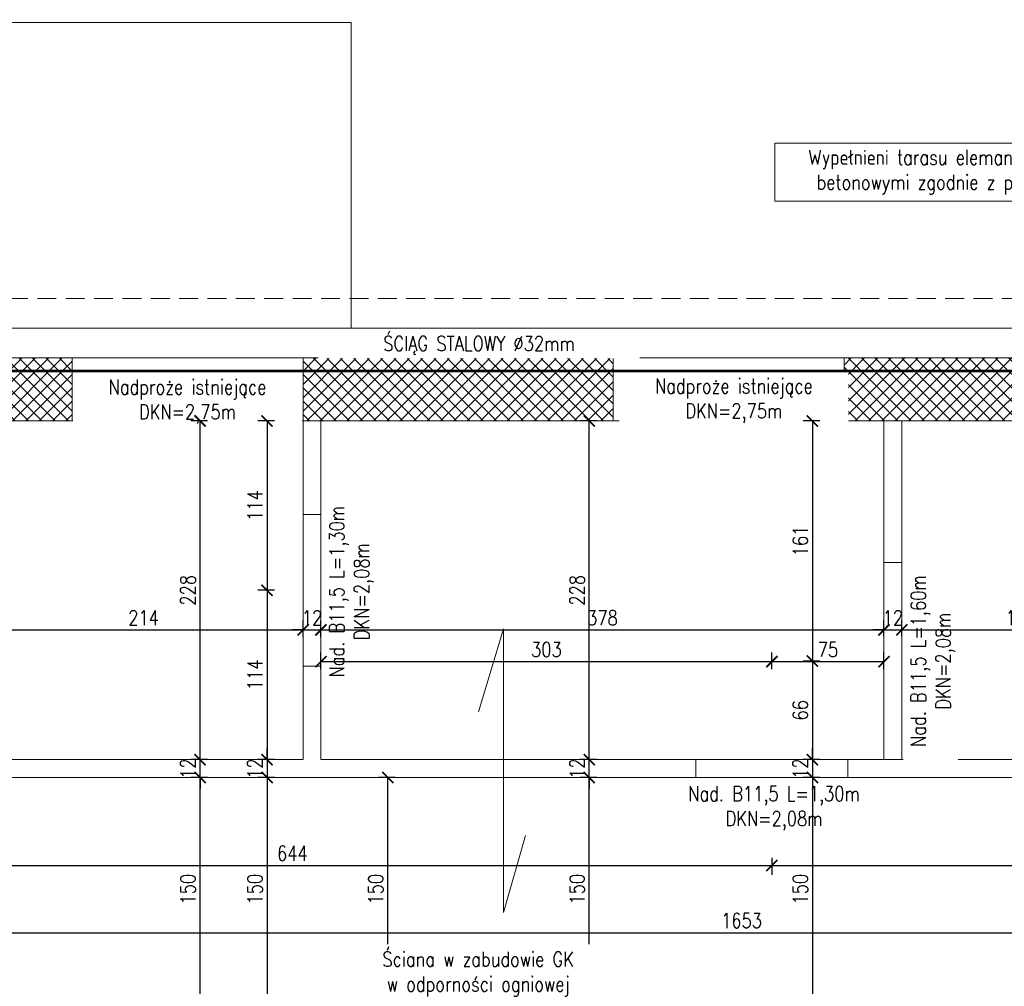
# Model space of a CAD drawing. Header units: millimetres. Extents: x 11984 to 50512, y -26688 to 13952.
# Tile 69 of 85: x 26626 to 27287, y 10412 to 11061. Entities that reach past the tile are written whole.
import ezdxf

# ---------------------------------------------------------------- set-up
doc = ezdxf.new("R2010")
doc.units = ezdxf.units.MM
doc.header["$MEASUREMENT"] = 0
doc.linetypes.add('HIDDEN', pattern=[9.525, 6.35, -3.175])
doc.layers.add('e-cad_opisy', color=7, linetype='Continuous')
for name, color, linetype, lineweight in [('e-cad_wymiary', 5, 'Continuous', 9), ('k-kreskowanie', 252, 'Continuous', 9), ('k-widok', 1, 'Continuous', 20), ('k-wyburzenia', 215, 'PNEUMATIC2', 9), ('k-ściany działowe', 2, 'Continuous', 20), ('k-ściany istniejące', 190, 'Continuous', 18)]:
    doc.layers.add(name, color=color, linetype=linetype, lineweight=lineweight)
doc.styles.add('e-cad_1', font='simplex.shx', dxfattribs={"width": 0.8})
doc.linetypes.add('PNEUMATIC2', pattern='A,0.5,-0.25,["//",Standard,S=0.2,R=0,X=-0.1,Y=-0.1],-0.25', length=1)
doc.dimstyles.new('e-cad_1_50_[cm]', dxfattribs={"dimscale": 5, "dimtxt": 2, "dimasz": 1.5, "dimexe": 1.25, "dimexo": 0.625, "dimtad": 1, "dimdec": 0, "dimrnd": 0.1, "dimdsep": 46, "dimtxsty": 'e-cad_1', "dimblk": 'ARCHTICK', "dimcen": 1.5, "dimclrd": 256, "dimclre": 256, "dimclrt": 7, "dimadec": 0, "dimazin": 0, "dimtfac": 1, "dimtdec": 0, "dimtix": 1, "dimtmove": 0, "dimatfit": 0, "dimfxl": 0, "dimarcsym": 0})

# ---------------------------------------------------------------- blocks, each defined once
blk = doc.blocks.new('_ArchTick')
at = {"color": 0, "linetype": 'ByBlock', "const_width": 0.15}
blk.add_lwpolyline([(-0.5, -0.5), (0.5, 0.5)], dxfattribs=at)
blk = doc.blocks.new('*D288')
at = {"layer": 'Defpoints', "color": 0}
for p in [(27937.53, 10448.29), (27937.53, 10445.51), (26284.34, 10430.99)]:
    blk.add_point(p, dxfattribs=at)
at = {"layer": 'e-cad_wymiary', "lineweight": -2}
for p, q in [((26284.34, 10443.29), (26284.34, 10454.54)), ((27937.53, 10448.29), (27937.53, 10454.54)), ((26284.34, 10448.29), (27937.53, 10448.29))]:
    blk.add_line(p, q, dxfattribs=at)
at = {"layer": 'e-cad_wymiary', "lineweight": -2, "xscale": 7.5, "yscale": 7.5, "zscale": 7.5, "rotation": 180}
blk.add_blockref('_ArchTick', (26284.34, 10448.29), dxfattribs=at)
at = {"layer": 'e-cad_wymiary', "lineweight": -2, "xscale": 7.5, "yscale": 7.5, "zscale": 7.5}
blk.add_blockref('_ArchTick', (27937.53, 10448.29), dxfattribs=at)
at = {"layer": 'e-cad_wymiary', "color": 7, "insert": (27110.94, 10456.42), "char_height": 10, "attachment_point": 5, "style": 'e-cad_1'}
blk.add_mtext('1653', dxfattribs=at)
blk = doc.blocks.new('*D309')
at = {"layer": 'Defpoints', "color": 0}
for p in [(26816.55, 10651.66), (26602.34, 10641.28), (26816.55, 10627.26)]:
    blk.add_point(p, dxfattribs=at)
at = {"layer": 'e-cad_wymiary', "lineweight": -2}
for p, q in [((26602.34, 10646.66), (26602.34, 10657.91)), ((26816.55, 10646.66), (26816.55, 10657.91)), ((26602.34, 10651.66), (26816.55, 10651.66))]:
    blk.add_line(p, q, dxfattribs=at)
at = {"layer": 'e-cad_wymiary', "lineweight": -2, "xscale": 7.5, "yscale": 7.5, "zscale": 7.5, "rotation": 180}
blk.add_blockref('_ArchTick', (26602.34, 10651.66), dxfattribs=at)
at = {"layer": 'e-cad_wymiary', "lineweight": -2, "xscale": 7.5, "yscale": 7.5, "zscale": 7.5}
blk.add_blockref('_ArchTick', (26816.55, 10651.66), dxfattribs=at)
at = {"layer": 'e-cad_wymiary', "color": 7, "insert": (26709.44, 10659.79), "char_height": 10, "attachment_point": 5, "style": 'e-cad_1'}
blk.add_mtext('214', dxfattribs=at)
blk = doc.blocks.new('*D310')
at = {"layer": 'Defpoints', "color": 0}
for p in [(26828.55, 10651.66), (26816.55, 10627.26), (26828.55, 10627.26)]:
    blk.add_point(p, dxfattribs=at)
at = {"layer": 'e-cad_wymiary', "lineweight": -2}
for p, q in [((26816.55, 10646.66), (26816.55, 10657.91)), ((26828.55, 10646.66), (26828.55, 10657.91)), ((26816.55, 10651.66), (26809.05, 10651.66)), ((26816.55, 10651.66), (26828.55, 10651.66)), ((26828.55, 10651.66), (26836.05, 10651.66))]:
    blk.add_line(p, q, dxfattribs=at)
at = {"layer": 'e-cad_wymiary', "lineweight": -2, "xscale": 7.5, "yscale": 7.5, "zscale": 7.5}
blk.add_blockref('_ArchTick', (26816.55, 10651.66), dxfattribs=at)
at = {"layer": 'e-cad_wymiary', "lineweight": -2, "xscale": 7.5, "yscale": 7.5, "zscale": 7.5, "rotation": 180}
blk.add_blockref('_ArchTick', (26828.55, 10651.66), dxfattribs=at)
at = {"layer": 'e-cad_wymiary', "color": 7, "insert": (26822.55, 10659.79), "char_height": 10, "attachment_point": 5, "style": 'e-cad_1'}
blk.add_mtext('12', dxfattribs=at)
blk = doc.blocks.new('*D311')
at = {"layer": 'Defpoints', "color": 0}
for p in [(27206.59, 10651.66), (27206.59, 10644.21), (26828.55, 10627.26)]:
    blk.add_point(p, dxfattribs=at)
at = {"layer": 'e-cad_wymiary', "lineweight": -2}
for p, q in [((26828.55, 10646.66), (26828.55, 10657.91)), ((27206.59, 10647.34), (27206.59, 10657.91)), ((26828.55, 10651.66), (27206.59, 10651.66))]:
    blk.add_line(p, q, dxfattribs=at)
at = {"layer": 'e-cad_wymiary', "lineweight": -2, "xscale": 7.5, "yscale": 7.5, "zscale": 7.5, "rotation": 180}
blk.add_blockref('_ArchTick', (26828.55, 10651.66), dxfattribs=at)
at = {"layer": 'e-cad_wymiary', "lineweight": -2, "xscale": 7.5, "yscale": 7.5, "zscale": 7.5}
blk.add_blockref('_ArchTick', (27206.59, 10651.66), dxfattribs=at)
at = {"layer": 'e-cad_wymiary', "color": 7, "insert": (27017.57, 10659.79), "char_height": 10, "attachment_point": 5, "style": 'e-cad_1'}
blk.add_mtext('378', dxfattribs=at)
blk = doc.blocks.new('*D312')
at = {"layer": 'Defpoints', "color": 0}
for p in [(27218.59, 10651.66), (27206.59, 10644.21), (27218.59, 10644.21)]:
    blk.add_point(p, dxfattribs=at)
at = {"layer": 'e-cad_wymiary', "lineweight": -2}
for p, q in [((27206.59, 10647.34), (27206.59, 10657.91)), ((27218.59, 10647.34), (27218.59, 10657.91)), ((27206.59, 10651.66), (27199.09, 10651.66)), ((27206.59, 10651.66), (27218.59, 10651.66)), ((27218.59, 10651.66), (27226.09, 10651.66))]:
    blk.add_line(p, q, dxfattribs=at)
at = {"layer": 'e-cad_wymiary', "lineweight": -2, "xscale": 7.5, "yscale": 7.5, "zscale": 7.5}
blk.add_blockref('_ArchTick', (27206.59, 10651.66), dxfattribs=at)
at = {"layer": 'e-cad_wymiary', "lineweight": -2, "xscale": 7.5, "yscale": 7.5, "zscale": 7.5, "rotation": 180}
blk.add_blockref('_ArchTick', (27218.59, 10651.66), dxfattribs=at)
at = {"layer": 'e-cad_wymiary', "color": 7, "insert": (27212.59, 10659.79), "char_height": 10, "attachment_point": 5, "style": 'e-cad_1'}
blk.add_mtext('12', dxfattribs=at)
blk = doc.blocks.new('*D313')
at = {"layer": 'Defpoints', "color": 0}
for p in [(27378.59, 10651.66), (27218.59, 10644.21), (27378.59, 10644.21)]:
    blk.add_point(p, dxfattribs=at)
at = {"layer": 'e-cad_wymiary', "lineweight": -2}
for p, q in [((27218.59, 10647.34), (27218.59, 10657.91)), ((27378.59, 10647.34), (27378.59, 10657.91)), ((27218.59, 10651.66), (27378.59, 10651.66))]:
    blk.add_line(p, q, dxfattribs=at)
at = {"layer": 'e-cad_wymiary', "lineweight": -2, "xscale": 7.5, "yscale": 7.5, "zscale": 7.5, "rotation": 180}
blk.add_blockref('_ArchTick', (27218.59, 10651.66), dxfattribs=at)
at = {"layer": 'e-cad_wymiary', "lineweight": -2, "xscale": 7.5, "yscale": 7.5, "zscale": 7.5}
blk.add_blockref('_ArchTick', (27378.59, 10651.66), dxfattribs=at)
at = {"layer": 'e-cad_wymiary', "color": 7, "insert": (27298.59, 10659.79), "char_height": 10, "attachment_point": 5, "style": 'e-cad_1'}
blk.add_mtext('160', dxfattribs=at)
blk = doc.blocks.new('*D325')
at = {"layer": 'Defpoints', "color": 0}
for p in [(26487.34, 10552.52), (27131.31, 10552.52), (27131.31, 10493.5)]:
    blk.add_point(p, dxfattribs=at)
at = {"layer": 'e-cad_wymiary', "lineweight": -2}
for p, q in [((26487.34, 10498.5), (26487.34, 10487.25)), ((26487.34, 10493.5), (27131.31, 10493.5)), ((27131.31, 10498.5), (27131.31, 10487.25))]:
    blk.add_line(p, q, dxfattribs=at)
at = {"layer": 'e-cad_wymiary', "lineweight": -2, "xscale": 7.5, "yscale": 7.5, "zscale": 7.5, "rotation": 180}
blk.add_blockref('_ArchTick', (26487.34, 10493.5), dxfattribs=at)
at = {"layer": 'e-cad_wymiary', "lineweight": -2, "xscale": 7.5, "yscale": 7.5, "zscale": 7.5}
blk.add_blockref('_ArchTick', (27131.31, 10493.5), dxfattribs=at)
at = {"layer": 'e-cad_wymiary', "color": 7, "insert": (26809.32, 10501.62), "char_height": 10, "attachment_point": 5, "style": 'e-cad_1'}
blk.add_mtext('644', dxfattribs=at)
blk = doc.blocks.new('*D326')
at = {"layer": 'Defpoints', "color": 0}
for p in [(27131.31, 10552.52), (27630.5, 10552.52), (27630.5, 10493.5)]:
    blk.add_point(p, dxfattribs=at)
at = {"layer": 'e-cad_wymiary', "lineweight": -2}
for p, q in [((27131.31, 10498.5), (27131.31, 10487.25)), ((27131.31, 10493.5), (27630.5, 10493.5)), ((27630.5, 10498.5), (27630.5, 10487.25))]:
    blk.add_line(p, q, dxfattribs=at)
at = {"layer": 'e-cad_wymiary', "lineweight": -2, "xscale": 7.5, "yscale": 7.5, "zscale": 7.5, "rotation": 180}
blk.add_blockref('_ArchTick', (27131.31, 10493.5), dxfattribs=at)
at = {"layer": 'e-cad_wymiary', "lineweight": -2, "xscale": 7.5, "yscale": 7.5, "zscale": 7.5}
blk.add_blockref('_ArchTick', (27630.5, 10493.5), dxfattribs=at)
at = {"layer": 'e-cad_wymiary', "color": 7, "insert": (27380.9, 10501.62), "char_height": 10, "attachment_point": 5, "style": 'e-cad_1'}
blk.add_mtext('499', dxfattribs=at)
blk = doc.blocks.new('*D333')
at = {"layer": 'Defpoints', "color": 0}
for p in [(27131.31, 10630.33), (26828.55, 10595.89), (27131.31, 10564.52)]:
    blk.add_point(p, dxfattribs=at)
at = {"layer": 'e-cad_wymiary', "lineweight": -2}
for p, q in [((26828.55, 10625.33), (26828.55, 10636.58)), ((27131.31, 10625.33), (27131.31, 10636.58)), ((26828.55, 10630.33), (27131.31, 10630.33))]:
    blk.add_line(p, q, dxfattribs=at)
at = {"layer": 'e-cad_wymiary', "lineweight": -2, "xscale": 7.5, "yscale": 7.5, "zscale": 7.5, "rotation": 180}
blk.add_blockref('_ArchTick', (26828.55, 10630.33), dxfattribs=at)
at = {"layer": 'e-cad_wymiary', "lineweight": -2, "xscale": 7.5, "yscale": 7.5, "zscale": 7.5}
blk.add_blockref('_ArchTick', (27131.31, 10630.33), dxfattribs=at)
at = {"layer": 'e-cad_wymiary', "color": 7, "insert": (26979.93, 10638.45), "char_height": 10, "attachment_point": 5, "style": 'e-cad_1'}
blk.add_mtext('303', dxfattribs=at)
blk = doc.blocks.new('*D334')
at = {"layer": 'Defpoints', "color": 0}
for p in [(27206.59, 10630.33), (27206.59, 10610.96), (27131.31, 10564.52)]:
    blk.add_point(p, dxfattribs=at)
at = {"layer": 'e-cad_wymiary', "lineweight": -2}
for p, q in [((27131.31, 10625.33), (27131.31, 10636.58)), ((27206.59, 10625.33), (27206.59, 10636.58)), ((27131.31, 10630.33), (27206.59, 10630.33))]:
    blk.add_line(p, q, dxfattribs=at)
at = {"layer": 'e-cad_wymiary', "lineweight": -2, "xscale": 7.5, "yscale": 7.5, "zscale": 7.5, "rotation": 180}
blk.add_blockref('_ArchTick', (27131.31, 10630.33), dxfattribs=at)
at = {"layer": 'e-cad_wymiary', "lineweight": -2, "xscale": 7.5, "yscale": 7.5, "zscale": 7.5}
blk.add_blockref('_ArchTick', (27206.59, 10630.33), dxfattribs=at)
at = {"layer": 'e-cad_wymiary', "color": 7, "insert": (27168.95, 10638.45), "char_height": 10, "attachment_point": 5, "style": 'e-cad_1'}
blk.add_mtext('75', dxfattribs=at)
blk = doc.blocks.new('*D453')
at = {"layer": 'Defpoints', "color": 0}
for p in [(26816.55, 10791.99), (26792.36, 10678.26), (26816.55, 10678.26)]:
    blk.add_point(p, dxfattribs=at)
at = {"layer": 'e-cad_wymiary', "lineweight": -2}
for p, q in [((26797.36, 10791.99), (26786.11, 10791.99)), ((26792.36, 10791.99), (26792.36, 10678.26)), ((26797.36, 10678.26), (26786.11, 10678.26))]:
    blk.add_line(p, q, dxfattribs=at)
at = {"layer": 'e-cad_wymiary', "lineweight": -2, "xscale": 7.5, "yscale": 7.5, "zscale": 7.5}
for p, rotation in [((26792.36, 10791.99), 90), ((26792.36, 10678.26), 270)]:
    blk.add_blockref('_ArchTick', p, dxfattribs=dict(at, rotation=rotation))
at = {"layer": 'e-cad_wymiary', "color": 7, "insert": (26784.23, 10735.12), "char_height": 10, "attachment_point": 5, "rotation": 90, "style": 'e-cad_1'}
blk.add_mtext('114', dxfattribs=at)
blk = doc.blocks.new('*D454')
at = {"layer": 'Defpoints', "color": 0}
for p in [(26816.55, 10678.26), (26792.36, 10564.52), (26816.55, 10564.52)]:
    blk.add_point(p, dxfattribs=at)
at = {"layer": 'e-cad_wymiary', "lineweight": -2}
for p, q in [((26797.36, 10678.26), (26786.11, 10678.26)), ((26792.36, 10678.26), (26792.36, 10564.52)), ((26797.36, 10564.52), (26786.11, 10564.52))]:
    blk.add_line(p, q, dxfattribs=at)
at = {"layer": 'e-cad_wymiary', "lineweight": -2, "xscale": 7.5, "yscale": 7.5, "zscale": 7.5}
for p, rotation in [((26792.36, 10678.26), 90), ((26792.36, 10564.52), 270)]:
    blk.add_blockref('_ArchTick', p, dxfattribs=dict(at, rotation=rotation))
at = {"layer": 'e-cad_wymiary', "color": 7, "insert": (26784.23, 10621.39), "char_height": 10, "attachment_point": 5, "rotation": 90, "style": 'e-cad_1'}
blk.add_mtext('114', dxfattribs=at)
blk = doc.blocks.new('*D455')
at = {"layer": 'Defpoints', "color": 0}
for p in [(26816.55, 10564.52), (26792.36, 10552.52), (26816.55, 10552.52)]:
    blk.add_point(p, dxfattribs=at)
at = {"layer": 'e-cad_wymiary', "lineweight": -2}
for p, q in [((26792.36, 10564.52), (26792.36, 10572.02)), ((26797.36, 10564.52), (26786.11, 10564.52)), ((26792.36, 10564.52), (26792.36, 10552.52)), ((26797.36, 10552.52), (26786.11, 10552.52)), ((26792.36, 10552.52), (26792.36, 10545.02))]:
    blk.add_line(p, q, dxfattribs=at)
at = {"layer": 'e-cad_wymiary', "lineweight": -2, "xscale": 7.5, "yscale": 7.5, "zscale": 7.5}
for p, rotation in [((26792.36, 10564.52), 270), ((26792.36, 10552.52), 90)]:
    blk.add_blockref('_ArchTick', p, dxfattribs=dict(at, rotation=rotation))
at = {"layer": 'e-cad_wymiary', "color": 7, "insert": (26784.23, 10558.52), "char_height": 10, "attachment_point": 5, "rotation": 90, "style": 'e-cad_1'}
blk.add_mtext('12', dxfattribs=at)
blk = doc.blocks.new('*D456')
at = {"layer": 'Defpoints', "color": 0}
for p in [(26816.55, 10552.52), (26792.36, 10402.52), (26815.7, 10402.52)]:
    blk.add_point(p, dxfattribs=at)
at = {"layer": 'e-cad_wymiary', "lineweight": -2}
for p, q in [((26797.36, 10552.52), (26786.11, 10552.52)), ((26792.36, 10552.52), (26792.36, 10402.52)), ((26797.36, 10402.52), (26786.11, 10402.52))]:
    blk.add_line(p, q, dxfattribs=at)
at = {"layer": 'e-cad_wymiary', "lineweight": -2, "xscale": 7.5, "yscale": 7.5, "zscale": 7.5}
for p, rotation in [((26792.36, 10552.52), 90), ((26792.36, 10402.52), 270)]:
    blk.add_blockref('_ArchTick', p, dxfattribs=dict(at, rotation=rotation))
at = {"layer": 'e-cad_wymiary', "color": 7, "insert": (26784.23, 10477.52), "char_height": 10, "attachment_point": 5, "rotation": 90, "style": 'e-cad_1'}
blk.add_mtext('150', dxfattribs=at)
blk = doc.blocks.new('*D463')
at = {"layer": 'Defpoints', "color": 0}
for p in [(26747.41, 10552.52), (26765.75, 10552.52), (26765.75, 10402.52)]:
    blk.add_point(p, dxfattribs=at)
at = {"layer": 'e-cad_wymiary', "lineweight": -2}
for p, q in [((26752.41, 10552.52), (26741.16, 10552.52)), ((26747.41, 10402.52), (26747.41, 10552.52)), ((26752.41, 10402.52), (26741.16, 10402.52))]:
    blk.add_line(p, q, dxfattribs=at)
at = {"layer": 'e-cad_wymiary', "lineweight": -2, "xscale": 7.5, "yscale": 7.5, "zscale": 7.5}
for p, rotation in [((26747.41, 10552.52), 90), ((26747.41, 10402.52), 270)]:
    blk.add_blockref('_ArchTick', p, dxfattribs=dict(at, rotation=rotation))
at = {"layer": 'e-cad_wymiary', "color": 7, "insert": (26739.28, 10477.52), "char_height": 10, "attachment_point": 5, "rotation": 90, "style": 'e-cad_1'}
blk.add_mtext('150', dxfattribs=at)
blk = doc.blocks.new('*D464')
at = {"layer": 'Defpoints', "color": 0}
for p in [(26747.41, 10564.52), (26765.75, 10564.52), (26765.75, 10552.52)]:
    blk.add_point(p, dxfattribs=at)
at = {"layer": 'e-cad_wymiary', "lineweight": -2}
for p, q in [((26747.41, 10564.52), (26747.41, 10572.02)), ((26752.41, 10564.52), (26741.16, 10564.52)), ((26747.41, 10552.52), (26747.41, 10564.52)), ((26752.41, 10552.52), (26741.16, 10552.52)), ((26747.41, 10552.52), (26747.41, 10545.02))]:
    blk.add_line(p, q, dxfattribs=at)
at = {"layer": 'e-cad_wymiary', "lineweight": -2, "xscale": 7.5, "yscale": 7.5, "zscale": 7.5}
for p, rotation in [((26747.41, 10564.52), 270), ((26747.41, 10552.52), 90)]:
    blk.add_blockref('_ArchTick', p, dxfattribs=dict(at, rotation=rotation))
at = {"layer": 'e-cad_wymiary', "color": 7, "insert": (26739.28, 10558.52), "char_height": 10, "attachment_point": 5, "rotation": 90, "style": 'e-cad_1'}
blk.add_mtext('12', dxfattribs=at)
blk = doc.blocks.new('*D465')
at = {"layer": 'Defpoints', "color": 0}
for p in [(26747.41, 10791.99), (26765.75, 10791.99), (26765.75, 10564.52)]:
    blk.add_point(p, dxfattribs=at)
at = {"layer": 'e-cad_wymiary', "lineweight": -2}
for p, q in [((26752.41, 10791.99), (26741.16, 10791.99)), ((26747.41, 10564.52), (26747.41, 10791.99)), ((26752.41, 10564.52), (26741.16, 10564.52))]:
    blk.add_line(p, q, dxfattribs=at)
at = {"layer": 'e-cad_wymiary', "lineweight": -2, "xscale": 7.5, "yscale": 7.5, "zscale": 7.5}
for p, rotation in [((26747.41, 10791.99), 90), ((26747.41, 10564.52), 270)]:
    blk.add_blockref('_ArchTick', p, dxfattribs=dict(at, rotation=rotation))
at = {"layer": 'e-cad_wymiary', "color": 7, "insert": (26739.28, 10678.26), "char_height": 10, "attachment_point": 5, "rotation": 90, "style": 'e-cad_1'}
blk.add_mtext('228', dxfattribs=at)
blk = doc.blocks.new('*D473')
at = {"layer": 'Defpoints', "color": 0}
for p in [(26873.48, 10552.52), (26906.29, 10552.52), (26906.29, 10402.52)]:
    blk.add_point(p, dxfattribs=at)
at = {"layer": 'e-cad_wymiary', "lineweight": -2}
for p, q in [((26878.48, 10552.52), (26867.23, 10552.52)), ((26873.48, 10402.52), (26873.48, 10552.52)), ((26878.48, 10402.52), (26867.23, 10402.52))]:
    blk.add_line(p, q, dxfattribs=at)
at = {"layer": 'e-cad_wymiary', "lineweight": -2, "xscale": 7.5, "yscale": 7.5, "zscale": 7.5}
for p, rotation in [((26873.48, 10552.52), 90), ((26873.48, 10402.52), 270)]:
    blk.add_blockref('_ArchTick', p, dxfattribs=dict(at, rotation=rotation))
at = {"layer": 'e-cad_wymiary', "color": 7, "insert": (26865.35, 10477.52), "char_height": 10, "attachment_point": 5, "rotation": 90, "style": 'e-cad_1'}
blk.add_mtext('150', dxfattribs=at)
blk = doc.blocks.new('*D478')
at = {"layer": 'Defpoints', "color": 0}
for p in [(27008.69, 10552.52), (27032.45, 10552.52), (27040.91, 10402.52)]:
    blk.add_point(p, dxfattribs=at)
at = {"layer": 'e-cad_wymiary', "lineweight": -2}
for p, q in [((27013.69, 10552.52), (27002.44, 10552.52)), ((27008.69, 10402.52), (27008.69, 10552.52)), ((27013.69, 10402.52), (27002.44, 10402.52))]:
    blk.add_line(p, q, dxfattribs=at)
at = {"layer": 'e-cad_wymiary', "lineweight": -2, "xscale": 7.5, "yscale": 7.5, "zscale": 7.5}
for p, rotation in [((27008.69, 10552.52), 90), ((27008.69, 10402.52), 270)]:
    blk.add_blockref('_ArchTick', p, dxfattribs=dict(at, rotation=rotation))
at = {"layer": 'e-cad_wymiary', "color": 7, "insert": (27000.56, 10477.52), "char_height": 10, "attachment_point": 5, "rotation": 90, "style": 'e-cad_1'}
blk.add_mtext('150', dxfattribs=at)
blk = doc.blocks.new('*D479')
at = {"layer": 'Defpoints', "color": 0}
for p in [(27008.69, 10564.52), (27032.45, 10564.52), (27032.45, 10552.52)]:
    blk.add_point(p, dxfattribs=at)
at = {"layer": 'e-cad_wymiary', "lineweight": -2}
for p, q in [((27008.69, 10564.52), (27008.69, 10572.02)), ((27013.69, 10564.52), (27002.44, 10564.52)), ((27008.69, 10552.52), (27008.69, 10564.52)), ((27013.69, 10552.52), (27002.44, 10552.52)), ((27008.69, 10552.52), (27008.69, 10545.02))]:
    blk.add_line(p, q, dxfattribs=at)
at = {"layer": 'e-cad_wymiary', "lineweight": -2, "xscale": 7.5, "yscale": 7.5, "zscale": 7.5}
for p, rotation in [((27008.69, 10564.52), 270), ((27008.69, 10552.52), 90)]:
    blk.add_blockref('_ArchTick', p, dxfattribs=dict(at, rotation=rotation))
at = {"layer": 'e-cad_wymiary', "color": 7, "insert": (27000.56, 10558.52), "char_height": 10, "attachment_point": 5, "rotation": 90, "style": 'e-cad_1'}
blk.add_mtext('12', dxfattribs=at)
blk = doc.blocks.new('*D480')
at = {"layer": 'Defpoints', "color": 0}
for p in [(27008.69, 10791.99), (27047.19, 10791.99), (27032.45, 10564.52)]:
    blk.add_point(p, dxfattribs=at)
at = {"layer": 'e-cad_wymiary', "lineweight": -2}
for p, q in [((27013.69, 10791.99), (27002.44, 10791.99)), ((27008.69, 10564.52), (27008.69, 10791.99)), ((27013.69, 10564.52), (27002.44, 10564.52))]:
    blk.add_line(p, q, dxfattribs=at)
at = {"layer": 'e-cad_wymiary', "lineweight": -2, "xscale": 7.5, "yscale": 7.5, "zscale": 7.5}
for p, rotation in [((27008.69, 10791.99), 90), ((27008.69, 10564.52), 270)]:
    blk.add_blockref('_ArchTick', p, dxfattribs=dict(at, rotation=rotation))
at = {"layer": 'e-cad_wymiary', "color": 7, "insert": (27000.56, 10678.26), "char_height": 10, "attachment_point": 5, "rotation": 90, "style": 'e-cad_1'}
blk.add_mtext('228', dxfattribs=at)
blk = doc.blocks.new('*D481')
at = {"layer": 'Defpoints', "color": 0}
for p in [(27206.59, 10791.99), (27158.54, 10630.76), (27218.59, 10630.76)]:
    blk.add_point(p, dxfattribs=at)
at = {"layer": 'e-cad_wymiary', "lineweight": -2}
for p, q in [((27163.54, 10791.99), (27152.29, 10791.99)), ((27158.54, 10791.99), (27158.54, 10630.76)), ((27163.54, 10630.76), (27152.29, 10630.76))]:
    blk.add_line(p, q, dxfattribs=at)
at = {"layer": 'e-cad_wymiary', "lineweight": -2, "xscale": 7.5, "yscale": 7.5, "zscale": 7.5}
for p, rotation in [((27158.54, 10791.99), 90), ((27158.54, 10630.76), 270)]:
    blk.add_blockref('_ArchTick', p, dxfattribs=dict(at, rotation=rotation))
at = {"layer": 'e-cad_wymiary', "color": 7, "insert": (27150.41, 10711.37), "char_height": 10, "attachment_point": 5, "rotation": 90, "style": 'e-cad_1'}
blk.add_mtext('161', dxfattribs=at)
blk = doc.blocks.new('*D482')
at = {"layer": 'Defpoints', "color": 0}
for p in [(27218.59, 10630.76), (27158.54, 10564.52), (27182.31, 10564.52)]:
    blk.add_point(p, dxfattribs=at)
at = {"layer": 'e-cad_wymiary', "lineweight": -2}
for p, q in [((27163.54, 10630.76), (27152.29, 10630.76)), ((27158.54, 10630.76), (27158.54, 10564.52)), ((27163.54, 10564.52), (27152.29, 10564.52))]:
    blk.add_line(p, q, dxfattribs=at)
at = {"layer": 'e-cad_wymiary', "lineweight": -2, "xscale": 7.5, "yscale": 7.5, "zscale": 7.5}
for p, rotation in [((27158.54, 10630.76), 90), ((27158.54, 10564.52), 270)]:
    blk.add_blockref('_ArchTick', p, dxfattribs=dict(at, rotation=rotation))
at = {"layer": 'e-cad_wymiary', "color": 7, "insert": (27150.41, 10597.64), "char_height": 10, "attachment_point": 5, "rotation": 90, "style": 'e-cad_1'}
blk.add_mtext('66', dxfattribs=at)
blk = doc.blocks.new('*D483')
at = {"layer": 'Defpoints', "color": 0}
for p in [(27182.31, 10564.52), (27158.54, 10552.52), (27182.31, 10552.52)]:
    blk.add_point(p, dxfattribs=at)
at = {"layer": 'e-cad_wymiary', "lineweight": -2}
for p, q in [((27158.54, 10564.52), (27158.54, 10572.02)), ((27163.54, 10564.52), (27152.29, 10564.52)), ((27158.54, 10564.52), (27158.54, 10552.52)), ((27163.54, 10552.52), (27152.29, 10552.52)), ((27158.54, 10552.52), (27158.54, 10545.02))]:
    blk.add_line(p, q, dxfattribs=at)
at = {"layer": 'e-cad_wymiary', "lineweight": -2, "xscale": 7.5, "yscale": 7.5, "zscale": 7.5}
for p, rotation in [((27158.54, 10564.52), 270), ((27158.54, 10552.52), 90)]:
    blk.add_blockref('_ArchTick', p, dxfattribs=dict(at, rotation=rotation))
at = {"layer": 'e-cad_wymiary', "color": 7, "insert": (27150.41, 10558.52), "char_height": 10, "attachment_point": 5, "rotation": 90, "style": 'e-cad_1'}
blk.add_mtext('12', dxfattribs=at)
blk = doc.blocks.new('*D484')
at = {"layer": 'Defpoints', "color": 0}
for p in [(27182.31, 10552.52), (27158.54, 10402.52), (27172.47, 10402.52)]:
    blk.add_point(p, dxfattribs=at)
at = {"layer": 'e-cad_wymiary', "lineweight": -2}
for p, q in [((27163.54, 10552.52), (27152.29, 10552.52)), ((27158.54, 10552.52), (27158.54, 10402.52)), ((27163.54, 10402.52), (27152.29, 10402.52))]:
    blk.add_line(p, q, dxfattribs=at)
at = {"layer": 'e-cad_wymiary', "lineweight": -2, "xscale": 7.5, "yscale": 7.5, "zscale": 7.5}
for p, rotation in [((27158.54, 10552.52), 90), ((27158.54, 10402.52), 270)]:
    blk.add_blockref('_ArchTick', p, dxfattribs=dict(at, rotation=rotation))
at = {"layer": 'e-cad_wymiary', "color": 7, "insert": (27150.41, 10477.52), "char_height": 10, "attachment_point": 5, "rotation": 90, "style": 'e-cad_1'}
blk.add_mtext('150', dxfattribs=at)

msp = doc.modelspace()

# ---------------------------------------------------------------- hatches: boundary and pattern name
at = {"layer": 'k-kreskowanie'}
h = msp.add_hatch(dxfattribs=at)
h.set_pattern_fill('ANSI37', color=256, scale=2, style=0)
h.set_pattern_definition([(45, (28373.457, -11648.78), (-4.490128, 4.490128), []), (135, (28373.457, -11648.78), (-4.490128, -4.490128), [])])
h.paths.add_polyline_path([(27927.37, 10359.34), (27927.37, 10402.52), (27937.53, 10402.52), (27937.53, 10552.38), (27962.93, 10552.38), (27962.93, 10402.52), (28375.26, 10402.52), (28375.26, 10522.75), (28418.44, 10522.75), (28418.44, 9739.58), (28375.26, 9739.58), (28310.14, 9739.58), (28310.14, 9782.76), (28375.26, 9782.76), (28375.26, 10359.34)])
h.paths.add_polyline_path([(27927.37, 10791.99), (27927.37, 10834.32), (27937.53, 10834.32), (28375.26, 10834.32), (28375.26, 11331.32), (28293.98, 11331.32), (28293.98, 11374.5), (28418.44, 11374.5), (28418.44, 10677.69), (28375.26, 10677.69), (28375.26, 10791.99), (27962.93, 10791.99), (27962.93, 10654.38), (27937.53, 10654.38), (27937.53, 10791.99)])
h.paths.add_polyline_path([(28013.73, 10806.38), (28034.05, 10806.38), (28034.05, 10819.93), (28013.73, 10819.93)], flags=16)
h.paths.add_polyline_path([(27974.79, 10806.38), (27993.41, 10806.38), (27993.41, 10819.93), (27974.79, 10819.93)], flags=16)
h.paths.add_polyline_path([(25423.3, 10686.04), (25423.3, 11090.05), (25468.3, 11090.05), (25468.3, 10833.52), (25771.3, 10833.52), (25771.3, 10927.02), (25795.3, 10927.02), (25795.3, 10833.52), (25802.3, 10833.52), (25802.3, 10794.52), (25468.3, 10794.52), (25468.3, 10686.04)])
h.paths.add_polyline_path([(27545.53, 10791.99), (27545.53, 10834.32), (27662.37, 10834.32), (27662.37, 11374.5), (27785.98, 11374.5), (27785.98, 11331.32), (27705.55, 11331.32), (27705.55, 10834.32), (27727.56, 10834.32), (27727.56, 10791.99), (27714.68, 10791.99), (27714.68, 10816.54), (27639.68, 10816.54), (27639.68, 10791.99)])
h.paths.add_polyline_path([(25423.3, 10284.84), (25423.3, 10539.8), (25468.3, 10539.8), (25468.3, 10402.52), (25595.68, 10402.52), (25904.3, 10402.52), (25904.3, 10422.52), (25930.34, 10422.52), (25930.34, 10402.52), (25952.83, 10402.52), (25952.83, 10359.34), (25468.3, 10359.34), (25468.3, 10284.84)])
h.paths.add_polyline_path([(26715.79, 10359.34), (26715.79, 10402.52), (26815.7, 10402.52), (26815.7, 10017.29), (26908.83, 10017.29), (26908.83, 9992.74), (26815.7, 9992.74), (26815.7, 9907.76), (26790.3, 9907.76), (26790.3, 10359.34)])
h.paths.add_polyline_path([(26407.3, 10791.99), (26407.3, 10834.32), (26415.3, 10834.32), (26415.3, 10862.32), (26460.3, 10862.32), (26460.3, 10834.32), (26661.61, 10834.32), (26661.61, 10791.99), (26602.34, 10791.99), (26602.34, 10566.78), (26588.34, 10566.78), (26588.34, 10791.99)])
h.paths.add_polyline_path([(27030.91, 9992.74), (27030.91, 10017.29), (27040.91, 10017.29), (27040.91, 10402.52), (27172.47, 10402.52), (27172.47, 10359.34), (27078.47, 10359.34), (27078.47, 10281.34), (27065.47, 10281.34), (27065.47, 9907.76), (27040.91, 9907.76), (27040.91, 9992.74)])
h.paths.add_polyline_path([(27429.77, 10359.34), (27429.77, 10402.52), (27827.47, 10402.52), (27827.47, 10359.34), (27749.03, 10359.34), (27749.03, 10281.34), (27710.63, 10281.34), (27710.63, 10359.34)])
h.paths.add_polyline_path([(27722.63, 10293.34), (27737.03, 10293.34), (27737.03, 10314.34), (27722.63, 10314.34)], flags=16)
h.paths.add_polyline_path([(27722.63, 10326.34), (27737.03, 10326.34), (27737.03, 10347.34), (27722.63, 10347.34)], flags=16)
h.paths.add_polyline_path([(25423.3, 9739.58), (25423.3, 10131.59), (25468.3, 10131.59), (25468.3, 9782.76), (25524.89, 9782.76), (25524.89, 9739.58)])
h.paths.add_polyline_path([(26086.59, 10794.52), (26086.59, 10833.52), (26140.3, 10833.52), (26140.3, 10849.32), (26181.3, 10849.32), (26181.3, 10834.32), (26317.3, 10834.32), (26317.3, 10801.99), (26304.3, 10801.99), (26304.3, 10793.99), (26284.34, 10793.99), (26284.34, 10731.52), (26267.34, 10731.52), (26267.34, 10794.52)])
h.paths.add_polyline_path([(26042.83, 10359.34), (26042.83, 10402.52), (26414.3, 10402.52), (26414.3, 10359.34)])
h.paths.add_polyline_path([(27179.77, 10791.99), (27179.77, 10834.32), (27390.59, 10834.32), (27390.59, 10791.99)])
h.paths.add_polyline_path([(26816.55, 10791.99), (26816.55, 10834.32), (27024.83, 10834.32), (27024.83, 10791.99)])
h.paths.add_polyline_path([(27940.92, 11331.32), (27940.92, 11374.5), (28139.04, 11374.5), (28139.04, 11331.32)])
h.paths.add_polyline_path([(27664.13, 9739.58), (27664.13, 9782.76), (27710.63, 9782.76), (27710.63, 9812.76), (27736.03, 9812.76), (27736.03, 9782.76), (27770.25, 9782.76), (27770.25, 9739.58)])
h.paths.add_polyline_path([(26720.94, 9739.58), (26720.94, 9782.76), (26850.88, 9782.76), (26850.88, 9739.58)])
h.paths.add_polyline_path([(26993.88, 9739.58), (26993.88, 9782.76), (27123.82, 9782.76), (27123.82, 9739.58), (27007.05, 9739.58)])
h.paths.add_polyline_path([(26516.3, 10359.34), (26516.3, 10402.52), (26625.2, 10402.52), (26625.2, 10359.34)])
h.paths.add_polyline_path([(25904.3, 10774.52), (25904.3, 10833.52), (25980.3, 10833.52), (25980.3, 10794.52), (25930.34, 10794.52), (25930.34, 10774.52)])
h.paths.add_polyline_path([(26074.94, 9739.58), (26074.94, 9782.76), (26171.32, 9782.76), (26171.32, 9739.58)])
h.paths.add_polyline_path([(27272.37, 10359.34), (27272.37, 10402.52), (27327.77, 10402.52), (27327.77, 10359.34)])
h.paths.add_polyline_path([(25674.89, 9739.58), (25674.89, 9782.76), (25725.12, 9782.76), (25725.12, 9739.58)])
h.paths.add_polyline_path([(26267.34, 10604.52), (26267.34, 10731.52), (26284.34, 10731.52), (26284.34, 10604.52)])
h.paths.add_polyline_path([(26521.13, 9739.58), (26521.13, 9782.76), (26570.94, 9782.76), (26570.94, 9739.58)])
h.paths.add_polyline_path([(26321.32, 9739.58), (26321.32, 9782.76), (26371.13, 9782.76), (26371.13, 9739.58)])
h.paths.add_polyline_path([(25875.12, 9739.58), (25875.12, 9782.76), (25924.94, 9782.76), (25924.94, 9739.58)])
h.paths.add_polyline_path([(27273.82, 9739.58), (27273.82, 9782.76), (27319.4, 9782.76), (27319.4, 9739.58)])
h.paths.add_polyline_path([(27920.25, 9739.58), (27920.25, 9782.76), (27965.4, 9782.76), (27965.4, 9739.58)])
h.paths.add_polyline_path([(27469.4, 9739.58), (27469.4, 9782.76), (27514.13, 9782.76), (27514.13, 9739.58)])
h.paths.add_polyline_path([(28115.4, 9739.58), (28115.4, 9782.76), (28160.14, 9782.76), (28160.14, 9739.58)])
h.paths.add_polyline_path([(25771.3, 11029.02), (25771.3, 11072.32), (25795.3, 11072.32), (25795.3, 11051.92), (25795.3, 11029.02)])
h.paths.add_polyline_path([(27959.21, 10448.92), (27941.26, 10448.92), (27941.26, 10463.92), (27959.21, 10463.92)], flags=24)
h.paths.add_polyline_path([(27989.88, 10389.91), (27989.88, 10371.96), (27974.88, 10371.96), (27974.88, 10389.91)], flags=24)
h.paths.add_polyline_path([(28328.34, 10389.91), (28328.34, 10371.96), (28313.34, 10371.96), (28313.34, 10389.91)], flags=24)
h.paths.add_polyline_path([(27989.88, 10822.13), (27989.88, 10804.18), (27974.88, 10804.18), (27974.88, 10822.13)], flags=24)
h.paths.add_polyline_path([(28328.34, 10822.13), (28328.34, 10804.18), (28313.34, 10804.18), (28313.34, 10822.13)], flags=24)
h.paths.add_polyline_path([(25792.47, 10866.66), (25774.13, 10866.66), (25774.13, 10881.66), (25792.47, 10881.66)], flags=24)
h.paths.add_polyline_path([(25686.35, 10822.81), (25686.35, 10805.24), (25671.35, 10805.24), (25671.35, 10822.81)], flags=24)
h.paths.add_polyline_path([(26811.98, 10109.31), (26794.02, 10109.31), (26794.02, 10124.31), (26811.98, 10124.31)], flags=24)
h.paths.add_polyline_path([(26811.98, 10283.57), (26794.02, 10283.57), (26794.02, 10298.57), (26811.98, 10298.57)], flags=24)
h.paths.add_polyline_path([(26746.78, 10389.91), (26746.78, 10371.96), (26731.78, 10371.96), (26731.78, 10389.91)], flags=24)
h.paths.add_polyline_path([(26872.85, 10013.99), (26872.85, 9996.04), (26857.85, 9996.04), (26857.85, 10013.99)], flags=24)
h.paths.add_polyline_path([(26811.98, 10304.98), (26794.02, 10304.98), (26794.02, 10319.98), (26811.98, 10319.98)], flags=24)
h.paths.add_polyline_path([(27157.91, 10389.91), (27157.91, 10371.96), (27142.91, 10371.96), (27142.91, 10389.91)], flags=24)
h.paths.add_polyline_path([(27062.17, 10109.31), (27044.21, 10109.31), (27044.21, 10124.31), (27062.17, 10124.31)], flags=24)
h.paths.add_polyline_path([(27068.67, 10283.57), (27050.71, 10283.57), (27050.71, 10298.57), (27068.67, 10298.57)], flags=24)
h.paths.add_polyline_path([(27068.67, 10304.98), (27050.71, 10304.98), (27050.71, 10319.98), (27068.67, 10319.98)], flags=24)
h.paths.add_polyline_path([(27585.58, 10389.91), (27585.58, 10371.96), (27570.58, 10371.96), (27570.58, 10389.91)], flags=24)
h.paths.add_polyline_path([(27770.37, 10389.91), (27770.37, 10371.96), (27755.37, 10371.96), (27755.37, 10389.91)], flags=24)
h.paths.add_polyline_path([(27738.8, 10304.98), (27720.85, 10304.98), (27720.85, 10319.98), (27738.8, 10319.98)], flags=24)
h.paths.add_polyline_path([(26110.57, 10822.81), (26110.57, 10805.24), (26095.57, 10805.24), (26095.57, 10822.81)], flags=24)
h.paths.add_polyline_path([(26367.46, 10389.91), (26367.46, 10371.96), (26352.46, 10371.96), (26352.46, 10389.91)], flags=24)
h.paths.add_polyline_path([(26284.05, 10652.29), (26267.63, 10652.29), (26267.63, 10667.29), (26284.05, 10667.29)], flags=24)
h.paths.add_polyline_path([(27711.59, 10243.02), (27477.64, 10243.02), (27477.64, 10296.6), (27711.59, 10296.6)], flags=9)
h.paths.add_polyline_path([(27959.21, 10652.29), (27941.26, 10652.29), (27941.26, 10667.29), (27959.21, 10667.29)], flags=9)
h.paths.add_polyline_path([(25686.35, 10412.6), (25686.35, 10395.03), (25671.35, 10395.03), (25671.35, 10412.6)], flags=9)
h.paths.add_polyline_path([(27940.67, 10730.09), (27924.24, 10730.09), (27924.24, 10745.09), (27940.67, 10745.09)], flags=9)
h.paths.add_polyline_path([(26603.74, 10652.29), (26586.94, 10652.29), (26586.94, 10667.29), (26603.74, 10667.29)], flags=9)
h.paths.add_polyline_path([(25803.97, 10866.66), (25793.63, 10866.66), (25793.63, 10881.66), (25803.97, 10881.66)], flags=9)

# ---------------------------------------------------------------- linework, layer by layer
at = {"layer": 'k-widok'}
for p, q in [((26661.61, 10834.32), (26816.55, 10834.32)), ((27024.83, 10834.32), (27179.77, 10834.32)), ((26661.61, 10791.99), (26816.55, 10791.99)), ((27024.83, 10791.99), (27179.77, 10791.99)), ((26816.55, 10627.26), (26816.55, 10729.26)), ((26828.55, 10627.26), (26828.55, 10729.26)), ((27206.59, 10696.99), (27206.59, 10564.52)), ((27218.59, 10696.99), (27218.59, 10564.52)), ((27080.31, 10564.52), (27182.31, 10564.52)), ((27080.31, 10552.52), (27182.31, 10552.52))]:
    msp.add_line(p, q, dxfattribs=at)
for points in [[(26954.63, 11394.5), (26954.63, 11534.5), (26480.3, 11534.5), (26480.3, 10854.32), (27642.37, 10854.32), (27642.37, 11289.5), (27242.37, 11289.5), (27242.37, 11114.5), (26653.3, 11114.5), (26653.3, 11254.5), (27069.3, 11254.5), (27069.3, 11254.5), (26480.3, 11254.5)], [(26934.32, 10596.65), (26951.04, 10652.41), (26951.04, 10461.82), (26965.93, 10513.46)]]:
    msp.add_lwpolyline(points, dxfattribs=at)
at = {"layer": 'k-wyburzenia', "ltscale": 25}
for points in [[(26848.92, 11059.54), (26594.92, 11059.54)], [(26848.92, 10834.32), (26848.92, 11059.54)]]:
    msp.add_lwpolyline(points, dxfattribs=at)
at = {"layer": 'k-ściany działowe'}
for points in [[(26816.55, 10729.26), (26828.55, 10729.26), (26828.55, 10791.99), (26816.55, 10791.99)], [(27218.59, 10696.99), (27206.59, 10696.99), (27206.59, 10791.99), (27218.59, 10791.99)]]:
    msp.add_lwpolyline(points, close=True, dxfattribs=at)
for points in [[(26816.55, 10627.26), (26816.55, 10564.52), (26538.34, 10564.52), (26538.34, 10552.52), (27080.31, 10552.52), (27080.31, 10564.52), (26828.55, 10564.52), (26828.55, 10627.26), (26816.55, 10627.26)], [(27618.5, 10574.52), (27618.5, 10564.52), (27390.59, 10564.52), (27390.59, 10574.52), (27378.59, 10574.52), (27378.59, 10564.52), (27182.31, 10564.52), (27182.31, 10552.52), (27630.5, 10552.52), (27630.5, 10574.52), (27618.5, 10574.52)]]:
    msp.add_lwpolyline(points, dxfattribs=at)
at = {"layer": 'k-ściany istniejące'}
for points in [[(26661.61, 10834.32), (26460.3, 10834.32)], [(26661.61, 10791.99), (26661.61, 10834.32)], [(27024.83, 10834.32), (26816.55, 10834.32)], [(26816.55, 10834.32), (26816.55, 10791.99)], [(27024.83, 10791.99), (27024.83, 10834.32)], [(27390.59, 10834.32), (27179.77, 10834.32)], [(27179.77, 10834.32), (27179.77, 10791.99)], [(26661.61, 10808.08), (26661.61, 10791.99)], [(26816.55, 10808.08), (26816.55, 10791.99)], [(26602.34, 10791.99), (26661.61, 10791.99)], [(26816.55, 10791.99), (27024.83, 10791.99)], [(27024.83, 10791.99), (26816.55, 10791.99)], [(27179.77, 10791.99), (27390.59, 10791.99)], [(27390.59, 10791.99), (27179.77, 10791.99)]]:
    msp.add_lwpolyline(points, dxfattribs=at)

# ---------------------------------------------------------------- dimensions: what is measured, and where the dimension line sits
at = {"layer": 'e-cad_wymiary'}
for base, p1, p2, picture, middle in [((26792.36, 10564.52), (26816.55, 10678.26), (26816.55, 10564.52), '*D454', (26784.23, 10621.39)), ((27158.54, 10564.52), (27218.59, 10630.76), (27182.31, 10564.52), '*D482', (27150.41, 10597.64)), ((26747.41, 10564.52), (26765.75, 10552.52), (26765.75, 10564.52), '*D464', (26739.28, 10558.52)), ((26792.36, 10552.52), (26816.55, 10564.52), (26816.55, 10552.52), '*D455', (26784.23, 10558.52)), ((27008.69, 10564.52), (27032.45, 10552.52), (27032.45, 10564.52), '*D479', (27000.56, 10558.52)), ((26747.41, 10552.52), (26765.75, 10402.52), (26765.75, 10552.52), '*D463', (26739.28, 10477.52)), ((26792.36, 10402.52), (26816.55, 10552.52), (26815.7, 10402.52), '*D456', (26784.23, 10477.52)), ((26873.48, 10552.52), (26906.29, 10402.52), (26906.29, 10552.52), '*D473', (26865.35, 10477.52)), ((27008.69, 10552.52), (27040.91, 10402.52), (27032.45, 10552.52), '*D478', (27000.56, 10477.52))]:
    dim = msp.add_linear_dim(base=base, p1=p1, p2=p2, angle=90, dimstyle='e-cad_1_50_[cm]', override={"dimtmove": 1}, dxfattribs=at)
    dim.commit()
    dim.dimension.update_dxf_attribs({"geometry": picture, "text_midpoint": middle})
for base, p1, p2, picture, middle in [((26816.55, 10651.66), (26602.34, 10641.28), (26816.55, 10627.26), '*D309', (26709.44, 10659.79)), ((27206.59, 10630.33), (27131.31, 10564.52), (27206.59, 10610.96), '*D334', (27168.95, 10638.45)), ((27937.53, 10448.29), (26284.34, 10430.99), (27937.53, 10445.51), '*D288', (27110.94, 10456.42))]:
    dim = msp.add_linear_dim(base=base, p1=p1, p2=p2, dimstyle='e-cad_1_50_[cm]', override={"dimtmove": 1}, dxfattribs=at)
    dim.commit()
    dim.dimension.update_dxf_attribs({"geometry": picture, "text_midpoint": middle})

# ---------------------------------------------------------------- next in the draw order: texts
at = {"layer": 'e-cad_opisy', "linetype": 'Continuous', "char_height": 10, "attachment_point": 2, "style": 'e-cad_1', "bg_fill": 2}
for s, insert, width in [('Wypełnieni tarasu elemantami prefabrykowanymi betonowymi zgodnie z projektem architektury. ', (27286.8, 10974.02), 317.4606), ('Nadproże istniejące\\PDKN=2,75m', (26738.93, 10819.81), 143.6031), ('Nadproże istniejące\\PDKN=2,75m', (27105.8, 10820.45), 143.6031), ('Nad. B11,5 L=1,30m\\PDKN=2,08m', (27132.78, 10546.65), 143.6031)]:
    msp.add_mtext(s, dxfattribs=dict(at, insert=insert, width=width))
at = {"layer": 'e-cad_opisy', "linetype": 'Continuous', "char_height": 10, "width": 143.6031, "attachment_point": 2, "rotation": 90, "style": 'e-cad_1', "bg_fill": 2}
for s, insert in [('Nad. B11,5 L=1,30m\\PDKN=2,08m', (26834.2, 10677.37)), ('Nad. B11,5 L=1,60m\\PDKN=2,08m', (27224.64, 10630.76))]:
    msp.add_mtext(s, dxfattribs=dict(at, insert=insert))

# ---------------------------------------------------------------- next in the draw order: linework, layer by layer
at = {"layer": 'e-cad_wymiary', "linetype": 'HIDDEN', "ltscale": 2, "const_width": 2}
msp.add_lwpolyline([(25410.92, 10825.54), (28434.12, 10825.54)], dxfattribs=at)
at = {"layer": 'k-widok', "color": 4, "linetype": 'HIDDEN', "ltscale": 2}
msp.add_lwpolyline([(25383.3, 11408.7), (25383.3, 9699.58), (28458.44, 9699.58), (28458.44, 11414.5), (27622.37, 11414.5), (27622.37, 10874.32), (26219.37, 10874.32), (26219.37, 11408.7), (25383.3, 11408.7)], dxfattribs=at)
at = {"layer": 'k-widok'}
msp.add_lwpolyline([(27133.3, 10978.62), (27443.32, 10978.62), (27443.32, 10939.6), (27133.3, 10939.6)], close=True, dxfattribs=at)

# ---------------------------------------------------------------- next in the draw order: dimensions: what is measured, and where the dimension line sits
at = {"layer": 'e-cad_wymiary'}
for base, p1, p2, picture, middle in [((26747.41, 10791.99), (26765.75, 10564.52), (26765.75, 10791.99), '*D465', (26739.28, 10678.26)), ((27008.69, 10791.99), (27032.45, 10564.52), (27047.19, 10791.99), '*D480', (27000.56, 10678.26)), ((27158.54, 10552.52), (27182.31, 10564.52), (27182.31, 10552.52), '*D483', (27150.41, 10558.52)), ((27158.54, 10402.52), (27182.31, 10552.52), (27172.47, 10402.52), '*D484', (27150.41, 10477.52))]:
    dim = msp.add_linear_dim(base=base, p1=p1, p2=p2, angle=90, dimstyle='e-cad_1_50_[cm]', override={"dimtmove": 1}, dxfattribs=at)
    dim.commit()
    dim.dimension.update_dxf_attribs({"geometry": picture, "text_midpoint": middle})
for base, p1, p2, picture, middle in [((26792.36, 10678.26), (26816.55, 10791.99), (26816.55, 10678.26), '*D453', (26784.23, 10735.12)), ((27158.54, 10630.76), (27206.59, 10791.99), (27218.59, 10630.76), '*D481', (27150.41, 10711.37))]:
    dim = msp.add_linear_dim(base=base, p1=p1, p2=p2, angle=90, dimstyle='e-cad_1_50_[cm]', dxfattribs=at)
    dim.commit()
    dim.dimension.update_dxf_attribs({"geometry": picture, "text_midpoint": middle})
for base, p1, p2, picture, middle in [((26828.55, 10651.66), (26816.55, 10627.26), (26828.55, 10627.26), '*D310', (26822.55, 10659.79)), ((27206.59, 10651.66), (26828.55, 10627.26), (27206.59, 10644.21), '*D311', (27017.57, 10659.79)), ((27218.59, 10651.66), (27206.59, 10644.21), (27218.59, 10644.21), '*D312', (27212.59, 10659.79)), ((27378.59, 10651.66), (27218.59, 10644.21), (27378.59, 10644.21), '*D313', (27298.59, 10659.79)), ((27131.31, 10493.5), (26487.34, 10552.52), (27131.31, 10552.52), '*D325', (26809.32, 10501.62)), ((27630.5, 10493.5), (27131.31, 10552.52), (27630.5, 10552.52), '*D326', (27380.9, 10501.62))]:
    dim = msp.add_linear_dim(base=base, p1=p1, p2=p2, dimstyle='e-cad_1_50_[cm]', override={"dimtmove": 1}, dxfattribs=at)
    dim.commit()
    dim.dimension.update_dxf_attribs({"geometry": picture, "text_midpoint": middle})
dim = msp.add_linear_dim(base=(27131.31, 10630.33), p1=(26828.55, 10595.89), p2=(27131.31, 10564.52), dimstyle='e-cad_1_50_[cm]', dxfattribs=at)
dim.commit()
dim.dimension.update_dxf_attribs({"geometry": '*D333', "text_midpoint": (26979.93, 10638.45)})

# ---------------------------------------------------------------- next in the draw order: texts
at = {"layer": 'e-cad_opisy', "linetype": 'Continuous', "char_height": 10, "attachment_point": 2, "style": 'e-cad_1', "bg_fill": 2}
for s, insert, width in [('ŚCIĄG STALOWY %%C32mm', (26934.67, 10849.01), 205.7718), ('Ściana w zabudowie GK w odporności ogniowej ', (26934.12, 10435.47), 150.3245)]:
    msp.add_mtext(s, dxfattribs=dict(at, insert=insert, width=width))

doc.saveas('drawing.dxf')
